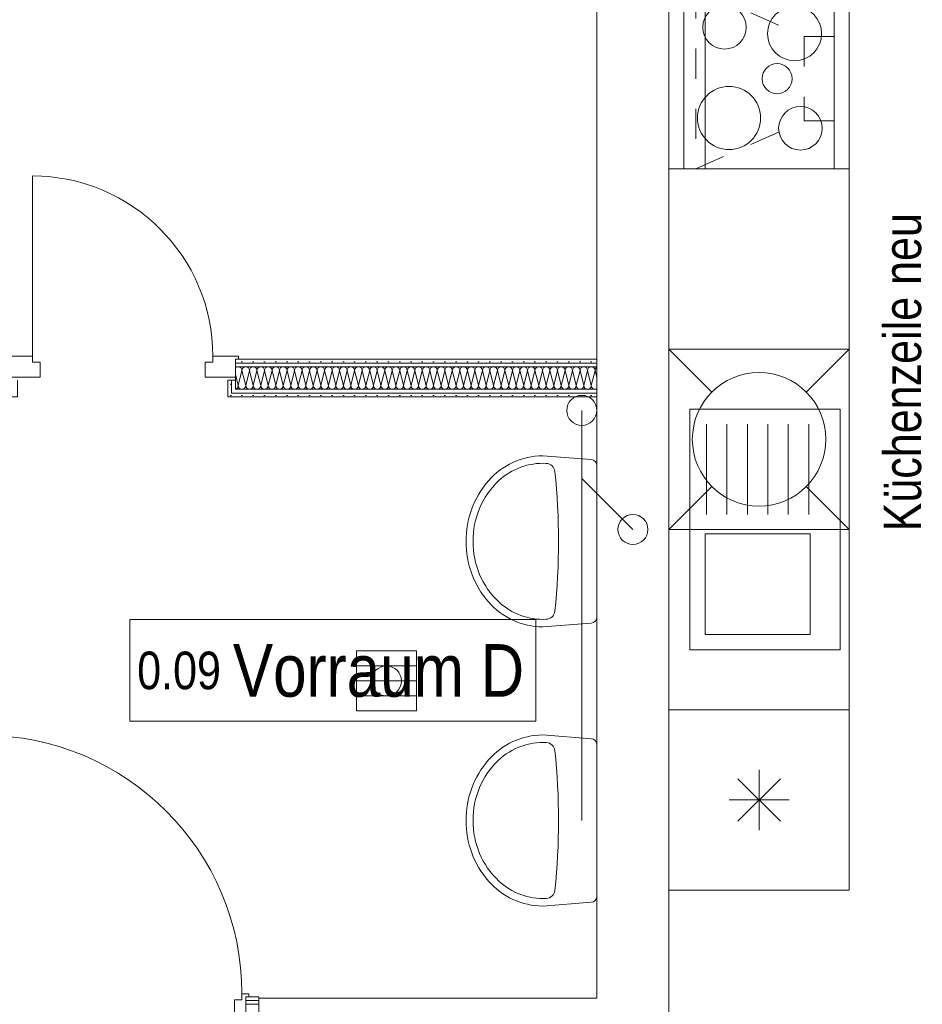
# Model space of a CAD drawing. Header units: metres. Extents: x -79 to 740, y -195 to 69.
# Tile 168 of 183: x 32.22 to 35.23, y 48.41 to 51.69. Entities that reach past the tile are written whole.
import ezdxf

# ---------------------------------------------------------------- set-up
doc = ezdxf.new("R2010")
doc.units = ezdxf.units.M
doc.header["$MEASUREMENT"] = 0
doc.linetypes.add('Strichlinie eng', pattern=[0.115, 0.075, -0.04])
for name, color, linetype in [('10 Wand außen', 7, 'Continuous'), ('10 Wand innen', 7, 'Continuous'), ('50 Möblierung', 7, 'Continuous'), ('50 Sanitäreinrichtung', 7, 'Continuous'), ('70 Entwässerung_Schmutzwasser', 7, 'Continuous'), ('80 Raum 50stel', 7, 'Continuous'), ('90 Allgemein Hinweise', 7, 'Continuous'), ('Neubau_50 Sanitäreinrichtung', 7, 'Continuous'), ('Neubau_70 Entwässerung_Schmutzwasser', 7, 'Continuous')]:
    doc.layers.add(name, color=color, linetype=linetype)
doc.styles.add('ERSTELLTER_STIL_2', font='ARIALN.TTF')
pattern_1 = [(0, (0, 0), (0, 0.0375), [0, -0.0375])]

# ---------------------------------------------------------------- blocks, each defined once
blk = doc.blocks.new('*X43')
at = {"layer": '10 Wand innen', "color": 250, "linetype": 'Continuous', "lineweight": 18, "true_color": 0x1f1f1f}
for p, q in [((32.95, 50.4707), (32.9625, 50.5207)), ((32.975, 50.4707), (32.9625, 50.5207)), ((32.975, 50.4707), (32.9875, 50.5207)), ((33, 50.4707), (32.9875, 50.5207)), ((33, 50.4707), (33.0125, 50.5207)), ((33.025, 50.4707), (33.0125, 50.5207)), ((33.025, 50.4707), (33.0375, 50.5207)), ((33.05, 50.4707), (33.0375, 50.5207)), ((33.05, 50.4707), (33.0625, 50.5207)), ((33.075, 50.4707), (33.0625, 50.5207)), ((33.075, 50.4707), (33.0875, 50.5207)), ((33.1, 50.4707), (33.0875, 50.5207)), ((33.1, 50.4707), (33.1125, 50.5207)), ((33.125, 50.4707), (33.1125, 50.5207)), ((33.125, 50.4707), (33.1375, 50.5207)), ((33.15, 50.4707), (33.1375, 50.5207)), ((33.15, 50.4707), (33.1625, 50.5207)), ((33.175, 50.4707), (33.1625, 50.5207)), ((33.175, 50.4707), (33.1875, 50.5207)), ((33.2, 50.4707), (33.1875, 50.5207)), ((33.2, 50.4707), (33.2125, 50.5207)), ((33.225, 50.4707), (33.2125, 50.5207)), ((33.225, 50.4707), (33.2375, 50.5207)), ((33.25, 50.4707), (33.2375, 50.5207)), ((33.25, 50.4707), (33.2625, 50.5207)), ((33.275, 50.4707), (33.2625, 50.5207)), ((33.275, 50.4707), (33.2875, 50.5207)), ((33.3, 50.4707), (33.2875, 50.5207)), ((33.3, 50.4707), (33.3125, 50.5207)), ((33.325, 50.4707), (33.3125, 50.5207)), ((33.325, 50.4707), (33.3375, 50.5207)), ((33.35, 50.4707), (33.3375, 50.5207)), ((33.35, 50.4707), (33.3625, 50.5207)), ((33.375, 50.4707), (33.3625, 50.5207)), ((33.375, 50.4707), (33.3875, 50.5207)), ((33.4, 50.4707), (33.3875, 50.5207)), ((33.4, 50.4707), (33.4125, 50.5207)), ((33.425, 50.4707), (33.4125, 50.5207)), ((33.425, 50.4707), (33.4375, 50.5207)), ((33.45, 50.4707), (33.4375, 50.5207)), ((33.45, 50.4707), (33.4625, 50.5207)), ((33.475, 50.4707), (33.4625, 50.5207)), ((33.475, 50.4707), (33.4875, 50.5207)), ((33.5, 50.4707), (33.4875, 50.5207)), ((33.5, 50.4707), (33.5125, 50.5207)), ((33.525, 50.4707), (33.5125, 50.5207)), ((33.525, 50.4707), (33.5375, 50.5207)), ((33.55, 50.4707), (33.5375, 50.5207)), ((33.55, 50.4707), (33.5625, 50.5207)), ((33.575, 50.4707), (33.5625, 50.5207)), ((33.575, 50.4707), (33.5875, 50.5207)), ((33.6, 50.4707), (33.5875, 50.5207)), ((33.6, 50.4707), (33.6125, 50.5207)), ((33.625, 50.4707), (33.6125, 50.5207)), ((33.625, 50.4707), (33.6375, 50.5207)), ((33.65, 50.4707), (33.6375, 50.5207)), ((33.65, 50.4707), (33.6625, 50.5207)), ((33.675, 50.4707), (33.6625, 50.5207)), ((33.675, 50.4707), (33.6875, 50.5207)), ((33.7, 50.4707), (33.6875, 50.5207)), ((33.7, 50.4707), (33.7125, 50.5207)), ((33.725, 50.4707), (33.7125, 50.5207)), ((33.725, 50.4707), (33.7375, 50.5207)), ((33.75, 50.4707), (33.7375, 50.5207)), ((33.75, 50.4707), (33.7625, 50.5207)), ((33.775, 50.4707), (33.7625, 50.5207)), ((33.775, 50.4707), (33.7875, 50.5207)), ((33.8, 50.4707), (33.7875, 50.5207)), ((33.8, 50.4707), (33.8125, 50.5207)), ((33.825, 50.4707), (33.8125, 50.5207)), ((33.825, 50.4707), (33.8375, 50.5207)), ((33.85, 50.4707), (33.8375, 50.5207)), ((33.85, 50.4707), (33.8625, 50.5207)), ((33.875, 50.4707), (33.8625, 50.5207)), ((33.875, 50.4707), (33.8875, 50.5207)), ((33.9, 50.4707), (33.8875, 50.5207)), ((33.9, 50.4707), (33.9125, 50.5207)), ((33.925, 50.4707), (33.9125, 50.5207)), ((33.925, 50.4707), (33.9375, 50.5207)), ((33.95, 50.4707), (33.9375, 50.5207)), ((33.95, 50.4707), (33.9625, 50.5207)), ((33.975, 50.4707), (33.9625, 50.5207)), ((33.975, 50.4707), (33.9875, 50.5207)), ((34, 50.4707), (33.9875, 50.5207)), ((34, 50.4707), (34.0125, 50.5207)), ((34.025, 50.4707), (34.0125, 50.5207)), ((34.025, 50.4707), (34.0375, 50.5207)), ((34.05, 50.4707), (34.0375, 50.5207)), ((34.05, 50.4707), (34.0625, 50.5207)), ((34.075, 50.4707), (34.0625, 50.5207)), ((34.075, 50.4707), (34.0875, 50.5207)), ((34.1, 50.4707), (34.0875, 50.5207)), ((34.1, 50.4707), (34.1125, 50.5207)), ((34.125, 50.4707), (34.1125, 50.5207)), ((34.125, 50.4707), (34.1375, 50.5207)), ((34.1433, 50.4974), (34.1375, 50.5207)), ((32.95, 50.4707), (32.9405, 50.5087))]:
    blk.add_line(p, q, dxfattribs=at)
for centre, start, end in [((32.95, 50.5207), 90, 139.4099), ((32.95, 50.5207), 0, 90), ((32.975, 50.5207), 90, 180), ((32.975, 50.5207), 0, 90), ((33, 50.5207), 90, 180), ((33, 50.5207), 0, 90), ((33.025, 50.5207), 90, 180), ((33.025, 50.5207), 0, 90), ((33.05, 50.5207), 90, 180), ((33.05, 50.5207), 0, 90), ((33.075, 50.5207), 90, 180), ((33.075, 50.5207), 0, 90), ((33.1, 50.5207), 90, 180), ((33.1, 50.5207), 0, 90), ((33.125, 50.5207), 90, 180), ((33.125, 50.5207), 0, 90), ((33.15, 50.5207), 90, 180), ((33.15, 50.5207), 0, 90), ((33.175, 50.5207), 90, 180), ((33.175, 50.5207), 0, 90), ((33.2, 50.5207), 90, 180), ((33.2, 50.5207), 0, 90), ((33.225, 50.5207), 90, 180), ((33.225, 50.5207), 0, 90), ((33.25, 50.5207), 90, 180), ((33.25, 50.5207), 0, 90), ((33.275, 50.5207), 90, 180), ((33.275, 50.5207), 0, 90), ((33.3, 50.5207), 90, 180), ((33.3, 50.5207), 0, 90), ((33.325, 50.5207), 90, 180), ((33.325, 50.5207), 0, 90), ((33.35, 50.5207), 90, 180), ((33.35, 50.5207), 0, 90), ((33.375, 50.5207), 90, 180), ((33.375, 50.5207), 0, 90), ((33.4, 50.5207), 90, 180), ((33.4, 50.5207), 0, 90), ((33.425, 50.5207), 90, 180), ((33.425, 50.5207), 0, 90), ((33.45, 50.5207), 90, 180), ((33.45, 50.5207), 0, 90), ((33.475, 50.5207), 90, 180), ((33.475, 50.5207), 0, 90), ((33.5, 50.5207), 90, 180), ((33.5, 50.5207), 0, 90), ((33.525, 50.5207), 90, 180), ((33.525, 50.5207), 0, 90), ((33.55, 50.5207), 90, 180), ((33.55, 50.5207), 0, 90), ((33.575, 50.5207), 90, 180), ((33.575, 50.5207), 0, 90), ((33.6, 50.5207), 90, 180), ((33.6, 50.5207), 0, 90), ((33.625, 50.5207), 90, 180), ((33.625, 50.5207), 0, 90), ((33.65, 50.5207), 90, 180), ((33.65, 50.5207), 0, 90), ((33.675, 50.5207), 90, 180), ((33.675, 50.5207), 0, 90), ((33.7, 50.5207), 90, 180), ((33.7, 50.5207), 0, 90), ((33.725, 50.5207), 90, 180), ((33.725, 50.5207), 0, 90), ((33.75, 50.5207), 90, 180), ((33.75, 50.5207), 0, 90), ((33.775, 50.5207), 90, 180), ((33.775, 50.5207), 0, 90), ((33.8, 50.5207), 90, 180), ((33.8, 50.5207), 0, 90), ((33.825, 50.5207), 90, 180), ((33.825, 50.5207), 0, 90), ((33.85, 50.5207), 90, 180), ((33.85, 50.5207), 0, 90), ((33.875, 50.5207), 90, 180), ((33.875, 50.5207), 0, 90), ((33.9, 50.5207), 90, 180), ((33.9, 50.5207), 0, 90), ((33.925, 50.5207), 90, 180), ((33.925, 50.5207), 0, 90), ((33.95, 50.5207), 90, 180), ((33.95, 50.5207), 0, 90), ((33.975, 50.5207), 90, 180), ((33.975, 50.5207), 0, 90), ((34, 50.5207), 90, 180), ((34, 50.5207), 0, 90), ((34.025, 50.5207), 90, 180), ((34.025, 50.5207), 0, 90), ((34.05, 50.5207), 90, 180), ((34.05, 50.5207), 0, 90), ((34.075, 50.5207), 90, 180), ((34.075, 50.5207), 0, 90), ((34.1, 50.5207), 90, 180), ((34.1, 50.5207), 0, 90), ((34.125, 50.5207), 90, 180), ((34.125, 50.5207), 0, 90), ((34.15, 50.5207), 122.2747, 180), ((32.9375, 50.4707), 283.9227, 0), ((32.9625, 50.4707), 180, 270), ((32.9625, 50.4707), 270, 0), ((32.9875, 50.4707), 180, 270), ((32.9875, 50.4707), 270, 0), ((33.0125, 50.4707), 180, 270), ((33.0125, 50.4707), 270, 0), ((33.0375, 50.4707), 180, 270), ((33.0375, 50.4707), 270, 0), ((33.0625, 50.4707), 180, 270), ((33.0625, 50.4707), 270, 0), ((33.0875, 50.4707), 180, 270), ((33.0875, 50.4707), 270, 0), ((33.1125, 50.4707), 180, 270), ((33.1125, 50.4707), 270, 0), ((33.1375, 50.4707), 180, 270), ((33.1375, 50.4707), 270, 0), ((33.1625, 50.4707), 180, 270), ((33.1625, 50.4707), 270, 0), ((33.1875, 50.4707), 180, 270), ((33.1875, 50.4707), 270, 0), ((33.2125, 50.4707), 180, 270), ((33.2125, 50.4707), 270, 0), ((33.2375, 50.4707), 180, 270), ((33.2375, 50.4707), 270, 0), ((33.2625, 50.4707), 180, 270), ((33.2625, 50.4707), 270, 0), ((33.2875, 50.4707), 180, 270), ((33.2875, 50.4707), 270, 0), ((33.3125, 50.4707), 180, 270), ((33.3125, 50.4707), 270, 0), ((33.3375, 50.4707), 180, 270), ((33.3375, 50.4707), 270, 0), ((33.3625, 50.4707), 180, 270), ((33.3625, 50.4707), 270, 0), ((33.3875, 50.4707), 180, 270), ((33.3875, 50.4707), 270, 0), ((33.4125, 50.4707), 180, 270), ((33.4125, 50.4707), 270, 0), ((33.4375, 50.4707), 180, 270), ((33.4375, 50.4707), 270, 0), ((33.4625, 50.4707), 180, 270), ((33.4625, 50.4707), 270, 0), ((33.4875, 50.4707), 180, 270), ((33.4875, 50.4707), 270, 0), ((33.5125, 50.4707), 180, 270), ((33.5125, 50.4707), 270, 0), ((33.5375, 50.4707), 180, 270), ((33.5375, 50.4707), 270, 0), ((33.5625, 50.4707), 180, 270), ((33.5625, 50.4707), 270, 0), ((33.5875, 50.4707), 180, 270), ((33.5875, 50.4707), 270, 0), ((33.6125, 50.4707), 180, 270), ((33.6125, 50.4707), 270, 0), ((33.6375, 50.4707), 180, 270), ((33.6375, 50.4707), 270, 0), ((33.6625, 50.4707), 180, 270), ((33.6625, 50.4707), 270, 0), ((33.6875, 50.4707), 180, 270), ((33.6875, 50.4707), 270, 0), ((33.7125, 50.4707), 180, 270), ((33.7125, 50.4707), 270, 0), ((33.7375, 50.4707), 180, 270), ((33.7375, 50.4707), 270, 0), ((33.7625, 50.4707), 180, 270), ((33.7625, 50.4707), 270, 0), ((33.7875, 50.4707), 180, 270), ((33.7875, 50.4707), 270, 0), ((33.8125, 50.4707), 180, 270), ((33.8125, 50.4707), 270, 0), ((33.8375, 50.4707), 180, 270), ((33.8375, 50.4707), 270, 0), ((33.8625, 50.4707), 180, 270), ((33.8625, 50.4707), 270, 0), ((33.8875, 50.4707), 180, 270), ((33.8875, 50.4707), 270, 0), ((33.9125, 50.4707), 180, 270), ((33.9125, 50.4707), 270, 0), ((33.9375, 50.4707), 180, 270), ((33.9375, 50.4707), 270, 0), ((33.9625, 50.4707), 180, 270), ((33.9625, 50.4707), 270, 0), ((33.9875, 50.4707), 180, 270), ((33.9875, 50.4707), 270, 0), ((34.0125, 50.4707), 180, 270), ((34.0125, 50.4707), 270, 0), ((34.0375, 50.4707), 180, 270), ((34.0375, 50.4707), 270, 0), ((34.0625, 50.4707), 180, 270), ((34.0625, 50.4707), 270, 0), ((34.0875, 50.4707), 180, 270), ((34.0875, 50.4707), 270, 0), ((34.1125, 50.4707), 180, 270), ((34.1125, 50.4707), 270, 0), ((34.1375, 50.4707), 180, 270), ((34.1375, 50.4707), 270, 297.7763)]:
    blk.add_arc(centre, 0.0125, start, end, dxfattribs=at)
blk = doc.blocks.new('Blockrahmentür 1-Fl 27_12')
at = {"layer": '10 Wand innen', "color": 7, "linetype": 'Continuous', "lineweight": 13}
for p, q in [((0.3, 0.01), (0.3, 0.61)), ((-0.3, 0.01), (-0.385, 0.01)), ((-0.385, 0.01), (-0.385, 0)), ((-0.385, 0), (-0.375, 0)), ((-0.375, 0), (-0.375, -0.06)), ((-0.375, 0), (-0.375, -0.0125)), ((-0.375, 0), (-0.375, -0.0125)), ((-0.3, -0.01), (-0.3, 0.01)), ((0.3, -0.01), (0.3, 0.01)), ((0.3, 0.01), (0.385, 0.01)), ((0.385, 0), (0.375, 0)), ((0.375, 0), (0.375, -0.06)), ((0.375, 0), (0.375, -0.0125)), ((0.375, 0), (0.375, -0.0125)), ((0.385, 0.01), (0.385, 0)), ((-0.375, -0.0125), (-0.375, -0.025)), ((-0.375, -0.0125), (-0.375, -0.025)), ((-0.375, -0.025), (-0.375, -0.07)), ((-0.375, -0.025), (-0.375, -0.07)), ((-0.275, -0.01), (-0.3, -0.01)), ((-0.275, -0.06), (-0.275, -0.01)), ((0.275, -0.06), (0.275, -0.01)), ((0.275, -0.01), (0.3, -0.01)), ((0.375, -0.0125), (0.375, -0.025)), ((0.375, -0.0125), (0.375, -0.025)), ((0.375, -0.025), (0.375, -0.07)), ((0.375, -0.025), (0.375, -0.07)), ((-0.375, -0.06), (-0.275, -0.06)), ((0.375, -0.06), (0.275, -0.06)), ((-0.35, -0.07), (-0.35, -0.125)), ((0.35, -0.07), (0.35, -0.125)), ((-0.375, -0.125), (-0.35, -0.125)), ((0.375, -0.125), (0.35, -0.125))]:
    blk.add_line(p, q, dxfattribs=at)
at = {"layer": '10 Wand innen', "color": 7, "linetype": 'Continuous', "lineweight": 9}
blk.add_arc((0.3, 0.01), 0.6, 90, 180, dxfattribs=at)
blk = doc.blocks.new('Blockrahmentür 1-Fl 27_13')
at = {"layer": '10 Wand innen', "color": 7, "linetype": 'Continuous', "lineweight": 13}
for p, q in [((0.43, 0.01), (0.43, 0.87)), ((-0.43, 0.01), (-0.4525, 0.01)), ((-0.4525, 0.01), (-0.4525, 0)), ((-0.4425, 0), (-0.4425, -0.0125)), ((-0.4425, 0), (-0.4425, -0.0125)), ((-0.43, -0.01), (-0.43, 0.01)), ((0.43, -0.01), (0.43, 0.01)), ((0.43, 0.01), (0.4525, 0.01)), ((0.4425, 0), (0.4425, -0.0125)), ((0.4425, 0), (0.4425, -0.0125)), ((0.4525, 0.01), (0.4525, 0)), ((-0.4525, 0), (-0.4425, 0)), ((-0.4425, 0), (-0.4425, -0.125)), ((-0.4425, -0.0125), (-0.4425, -0.025)), ((-0.4425, -0.0125), (-0.4425, -0.025)), ((-0.4425, -0.025), (-0.4425, -0.1)), ((-0.4425, -0.025), (-0.4425, -0.1)), ((-0.405, -0.01), (-0.43, -0.01)), ((-0.405, -0.135), (-0.405, -0.01)), ((0.405, -0.135), (0.405, -0.01)), ((0.405, -0.01), (0.43, -0.01)), ((0.4525, 0), (0.4425, 0)), ((0.4425, 0), (0.4425, -0.125)), ((0.4425, -0.0125), (0.4425, -0.025)), ((0.4425, -0.0125), (0.4425, -0.025)), ((0.4425, -0.025), (0.4425, -0.1)), ((0.4425, -0.025), (0.4425, -0.1)), ((-0.4425, -0.125), (-0.4525, -0.125)), ((-0.4525, -0.125), (-0.4525, -0.135)), ((-0.4425, -0.1), (-0.4425, -0.1125)), ((-0.4425, -0.1), (-0.4425, -0.1125)), ((-0.4425, -0.1125), (-0.4425, -0.125)), ((-0.4425, -0.1125), (-0.4425, -0.125)), ((0.4425, -0.1), (0.4425, -0.1125)), ((0.4425, -0.1), (0.4425, -0.1125)), ((0.4425, -0.1125), (0.4425, -0.125)), ((0.4425, -0.1125), (0.4425, -0.125)), ((0.4425, -0.125), (0.4525, -0.125)), ((0.4525, -0.125), (0.4525, -0.135)), ((-0.4525, -0.135), (-0.405, -0.135)), ((0.4525, -0.135), (0.405, -0.135))]:
    blk.add_line(p, q, dxfattribs=at)
at = {"layer": '10 Wand innen', "color": 7, "linetype": 'Continuous', "lineweight": 9}
blk.add_arc((0.43, 0.01), 0.86, 90, 180, dxfattribs=at)
blk = doc.blocks.new('Waschbecken 03 27')
at = {"layer": '50 Sanitäreinrichtung', "color": 7, "linetype": 'Continuous', "lineweight": 9, "flags": 128}
blk.add_lwpolyline([(0, -0.255, 0.184528), (0.2015, -0.1803, 0.213377), (0.285, 0), (0.2722, 0.1616, 0.391259), (0.2523, 0.18), (-0.2523, 0.18, 0.391259), (-0.2722, 0.1616), (-0.285, 0, 0.213377), (-0.2015, -0.1803, 0.184528)], format="xyb", close=True, dxfattribs=at)
at = {"layer": '50 Sanitäreinrichtung', "color": 7, "linetype": 'Continuous', "lineweight": 9}
for centre, radius, start, end in [((-0.2294, 0.0103), 0.03, 96.1573, 177.0495), ((0, -2.1161), 2.1688, 83.8427, 96.1573), ((0.2294, 0.0103), 0.03, 2.949, 83.8427), ((-0.0445, 0.0008), 0.2151, 177.0495, 223.1994), ((0.0445, 0.0008), 0.2152, 316.7476, 2.949), ((-0.0039, 0.0399), 0.2715, 223.358, 270.7202), ((0.0039, 0.04), 0.2716, 269.1909, 316.5918)]:
    blk.add_arc(centre, radius, start, end, dxfattribs=at)
blk = doc.blocks.new('Konzeptküche 27')
at = {"layer": 'Neubau_50 Sanitäreinrichtung', "color": 7, "linetype": 'Continuous', "lineweight": 9}
for p, q in [((1.3429, 0.4571), (1.2, 0.6)), ((1.6571, 0.4571), (1.8, 0.6)), ((0.6, 0.48), (0, 0.48)), ((1.75, 0.475), (1.45, 0.475)), ((2.15, 0.48), (1.815, 0.48)), ((1.815, 0.48), (1.815, 0.13)), ((2.15, 0.13), (2.15, 0.48)), ((1.75, 0.407), (1.45, 0.407)), ((2.7, 0.4), (2.7, 0.2)), ((2.7707, 0.3707), (2.6293, 0.2293)), ((2.6293, 0.3707), (2.7707, 0.2293)), ((1.75, 0.339), (1.45, 0.339)), ((2.8, 0.3), (2.6, 0.3)), ((1.75, 0.271), (1.45, 0.271)), ((1.75, 0.203), (1.45, 0.203)), ((1.3429, 0.1429), (1.2, 0)), ((1.75, 0.135), (1.45, 0.135)), ((1.6571, 0.1429), (1.8, 0)), ((1.815, 0.13), (2.15, 0.13))]:
    blk.add_line(p, q, dxfattribs=at)
at = {"layer": 'Neubau_50 Sanitäreinrichtung', "color": 7, "linetype": 'Strichlinie eng', "lineweight": 9}
for p, q in [((0, 0.51), (0, 0)), ((0, 0.51), (0.6, 0.51)), ((0, 0.51), (0.16, 0.15)), ((0.6, 0.51), (0.44, 0.15)), ((0.6, 0.51), (0.6, 0)), ((0.16, 0.15), (0.16, 0)), ((0.16, 0.15), (0.44, 0.15)), ((0.44, 0.15), (0.44, 0))]:
    blk.add_line(p, q, dxfattribs=at)
at = {"layer": 'Neubau_50 Sanitäreinrichtung', "color": 7, "linetype": 'Continuous', "lineweight": 9, "flags": 128}
for points in [[(-0.6, 0), (2.4, 0), (2.4, 0.6), (-0.6, 0.6)], [(0.6, 0.6), (0, 0.6), (0, 0), (0.6, 0)], [(1.8, 0.6), (1.2, 0.6), (1.2, 0), (1.8, 0)], [(3, 0.6), (2.4, 0.6), (2.4, 0), (3, 0)], [(0.6, 0.55), (0, 0.55), (0, 0.05), (0.6, 0.05)], [(2.2, 0.53), (1.4, 0.53), (1.4, 0.03), (2.2, 0.03)]]:
    blk.add_lwpolyline(points, close=True, dxfattribs=at)
at = {"layer": 'Neubau_50 Sanitäreinrichtung', "color": 7, "linetype": 'Continuous', "lineweight": 9}
for centre, radius in [((0.4308, 0.4), 0.105), ((1.5, 0.3), 0.2222), ((0.129, 0.415), 0.0725), ((0.15, 0.182), 0.09), ((0.3, 0.24), 0.05), ((0.465, 0.1625), 0.0725)]:
    blk.add_circle(centre, radius, dxfattribs=at)
blk = doc.blocks.new('Bodenablauf 27[49]_1', base_point=(33.4433, 49.488))
at = {"layer": '50 Möblierung', "color": 8, "linetype": 'Continuous', "lineweight": 18}
for p, q in [((33.3433, 49.388), (33.3433, 49.588)), ((33.3433, 49.588), (33.5433, 49.588)), ((33.5433, 49.588), (33.5433, 49.388)), ((33.5433, 49.538), (33.3433, 49.538)), ((33.3433, 49.488), (33.5433, 49.488)), ((33.5433, 49.438), (33.3433, 49.438)), ((33.5433, 49.388), (33.3433, 49.388))]:
    blk.add_line(p, q, dxfattribs=at)

msp = doc.modelspace()

# ---------------------------------------------------------------- hatches: boundary and pattern name
at = {"layer": '10 Wand innen', "linetype": 'Continuous', "lineweight": 18, "true_color": 0x1f1f1f}
h = msp.add_hatch(dxfattribs=at)
h.set_pattern_fill('Gipskarton_0001', color=250, style=0, pattern_type=2)
h.set_pattern_definition(pattern_1)
h.paths.add_polyline_path([(32.9405, 50.5457), (34.1433, 50.5457), (34.1433, 50.5582), (32.9405, 50.5582)])
h = msp.add_hatch(dxfattribs=at)
h.set_pattern_fill('Gipskarton_0001', color=250, style=0, pattern_type=2)
h.set_pattern_definition(pattern_1)
h.paths.add_polyline_path([(32.9405, 50.5457), (32.9405, 50.5332), (34.1433, 50.5332), (34.1433, 50.5457)])
h = msp.add_hatch(dxfattribs=at)
h.set_pattern_fill('Gipskarton_0001', color=250, style=0, pattern_type=2)
h.set_pattern_definition(pattern_1)
h.paths.add_polyline_path([(32.9155, 50.4332), (32.9405, 50.4332), (32.9405, 50.4457), (32.928, 50.4457), (32.928, 50.4882), (32.9155, 50.4882)])
h = msp.add_hatch(dxfattribs=at)
h.set_pattern_fill('Gipskarton_0001', color=250, style=0, pattern_type=2)
h.set_pattern_definition(pattern_1)
h.paths.add_polyline_path([(32.928, 50.4457), (32.9405, 50.4457), (32.9405, 50.4582), (32.9405, 50.4882), (32.928, 50.4882)])
h = msp.add_hatch(dxfattribs=at)
h.set_pattern_fill('Gipskarton_0001', color=250, style=0, pattern_type=2)
h.set_pattern_definition(pattern_1)
h.paths.add_polyline_path([(32.9405, 50.4457), (34.1433, 50.4457), (34.1433, 50.4582), (32.9405, 50.4582)])
h = msp.add_hatch(dxfattribs=at)
h.set_pattern_fill('Gipskarton_0001', color=250, style=0, pattern_type=2)
h.set_pattern_definition(pattern_1)
h.paths.add_polyline_path([(32.9405, 50.4457), (32.9405, 50.4332), (34.1433, 50.4332), (34.1433, 50.4457)])
h = msp.add_hatch(dxfattribs=at)
h.set_pattern_fill('Gipskarton_0001', color=250, style=0, pattern_type=2)
h.set_pattern_definition(pattern_1)
h.paths.add_polyline_path([(32.9749, 48.4244), (33.0183, 48.4244), (33.0183, 48.4369), (32.9749, 48.4369)])
h = msp.add_hatch(dxfattribs=at)
h.set_pattern_fill('Gipskarton_0001', color=250, style=0, pattern_type=2)
h.set_pattern_definition(pattern_1)
h.paths.add_polyline_path([(33.0183, 48.4244), (32.9749, 48.4244), (32.9749, 48.4119), (33.0183, 48.4119)])

# ---------------------------------------------------------------- linework, layer by layer
at = {"layer": '10 Wand außen', "color": 7, "linetype": 'Continuous', "lineweight": 9, "flags": 128}
for points in [[(34.3833, 48.4319), (34.3833, 53.8607)], [(34.1433, 51.7641), (34.1433, 48.4319)], [(33.0183, 48.4319), (33.2583, 48.4319)], [(33.0183, 48.4319), (33.0183, 47.1919)], [(34.1433, 48.4319), (33.2583, 48.4319)], [(34.3833, 48.1919), (34.3833, 48.4319)]]:
    msp.add_lwpolyline(points, dxfattribs=at)
at = {"layer": '10 Wand innen', "color": 7, "linetype": 'Continuous', "lineweight": 13}
for p, q in [((32.9405, 50.5582), (32.9405, 50.5457)), ((34.1433, 50.5457), (32.9405, 50.5457)), ((32.9405, 50.5457), (32.9405, 50.5332)), ((34.1433, 50.5332), (32.9405, 50.5332)), ((32.9405, 50.5332), (32.9405, 50.4882)), ((32.9155, 50.4882), (32.9155, 50.4332)), ((32.928, 50.4882), (32.9155, 50.4882)), ((32.928, 50.4457), (32.928, 50.4882)), ((32.9405, 50.4882), (32.928, 50.4882)), ((32.9405, 50.4582), (32.9405, 50.4882)), ((32.9405, 50.4582), (34.1433, 50.4582)), ((32.9405, 50.4332), (32.9155, 50.4332)), ((32.9405, 50.4457), (32.928, 50.4457)), ((32.9405, 50.4457), (34.1433, 50.4457)), ((32.9749, 48.4369), (32.9749, 48.4244)), ((33.0183, 48.4244), (32.9749, 48.4244)), ((32.9749, 48.4244), (32.9749, 48.4119)), ((33.0183, 48.4119), (32.9749, 48.4119))]:
    msp.add_line(p, q, dxfattribs=at)
at = {"layer": '10 Wand innen', "color": 7, "linetype": 'Continuous', "lineweight": 13, "flags": 128}
for points in [[(34.1433, 50.5582), (32.9405, 50.5582)], [(34.1433, 50.4332), (34.1433, 50.5582)], [(32.9405, 50.4332), (34.1433, 50.4332)], [(33.0183, 48.4369), (32.9749, 48.4369)], [(33.0183, 48.3119), (33.0183, 48.4369)]]:
    msp.add_lwpolyline(points, dxfattribs=at)
at = {"layer": '70 Entwässerung_Schmutzwasser', "color": 7, "linetype": 'Continuous', "lineweight": 9}
msp.add_line((34.0933, 49.0235), (34.0933, 50.3882), dxfattribs=at)
for centre in [(34.0933, 50.3882), (33.4433, 49.488)]:
    msp.add_circle(centre, 0.05, dxfattribs=at)
at = {"layer": '80 Raum 50stel', "color": 8, "linetype": 'Continuous', "lineweight": 18, "flags": 128}
msp.add_lwpolyline([(32.5889, 49.3542), (33.9401, 49.3542), (33.9401, 49.6924), (32.5889, 49.6924), (32.5889, 49.3542)], close=True, dxfattribs=at)
at = {"layer": 'Neubau_70 Entwässerung_Schmutzwasser', "color": 6, "linetype": 'Continuous', "lineweight": 18}
msp.add_line((34.2633, 49.9919), (34.0933, 50.1619), dxfattribs=at)
msp.add_circle((34.2633, 49.9919), 0.05, dxfattribs=at)

# ---------------------------------------------------------------- block references
at = {"layer": '10 Wand innen', "color": 7, "linetype": 'Continuous', "lineweight": 13, "xscale": -1}
for name, p in [('Blockrahmentür 1-Fl 27_12', (32.5655, 50.5582)), ('Blockrahmentür 1-Fl 27_13', (32.5324, 48.4369))]:
    msp.add_blockref(name, p, dxfattribs=at)
at = {"layer": '10 Wand innen', "color": 7, "lineweight": 9}
msp.add_blockref('*X43', (0, 0), dxfattribs=at)
at = {"layer": '50 Möblierung', "color": 8, "linetype": 'Continuous', "lineweight": 18}
msp.add_blockref('Bodenablauf 27[49]_1', (33.4433, 49.488), dxfattribs=at)
at = {"layer": '50 Sanitäreinrichtung', "color": 7, "linetype": 'Continuous', "lineweight": 13, "xscale": -1, "rotation": 270}
for p in [(33.9633, 49.9524), (33.9633, 49.0235)]:
    msp.add_blockref('Waschbecken 03 27', p, dxfattribs=at)
at = {"layer": 'Neubau_50 Sanitäreinrichtung', "color": 7, "linetype": 'Continuous', "lineweight": 13, "xscale": -1, "rotation": 90}
msp.add_blockref('Konzeptküche 27', (34.9833, 51.7919), dxfattribs=at)

# ---------------------------------------------------------------- texts
at = {"layer": '80 Raum 50stel', "color": 7, "linetype": 'Continuous', "lineweight": 9, "insert": (32.6139, 49.4329), "char_height": 0.125, "attachment_point": 7, "style": 'ERSTELLTER_STIL_2'}
msp.add_mtext('\\A1;{\\pql;\\fArial Narrow|b0|i0|c0|p0;\\W1.000000;0.0\\fArial Narrow|b0|i0|c0|p0;\\W1.000000;9\\fArial Narrow|b0|i0|c0|p0;\\W1.000000; \\fArial Narrow|b0|i0|c0|p0;\\H1.400000x;\\W1.000000;Vorraum D}', dxfattribs=at)
at = {"layer": '90 Allgemein Hinweise', "color": 30, "linetype": 'Continuous', "lineweight": 18, "true_color": 0xff7300, "insert": (35.2242, 49.9857), "char_height": 0.125, "attachment_point": 7, "rotation": 90, "style": 'ERSTELLTER_STIL_2'}
msp.add_mtext('\\A1;{\\pql;\\fArial Narrow|b0|i0|c0|p0;\\W1.000000;Küchenzeile neu}', dxfattribs=at)

doc.saveas('drawing.dxf')
